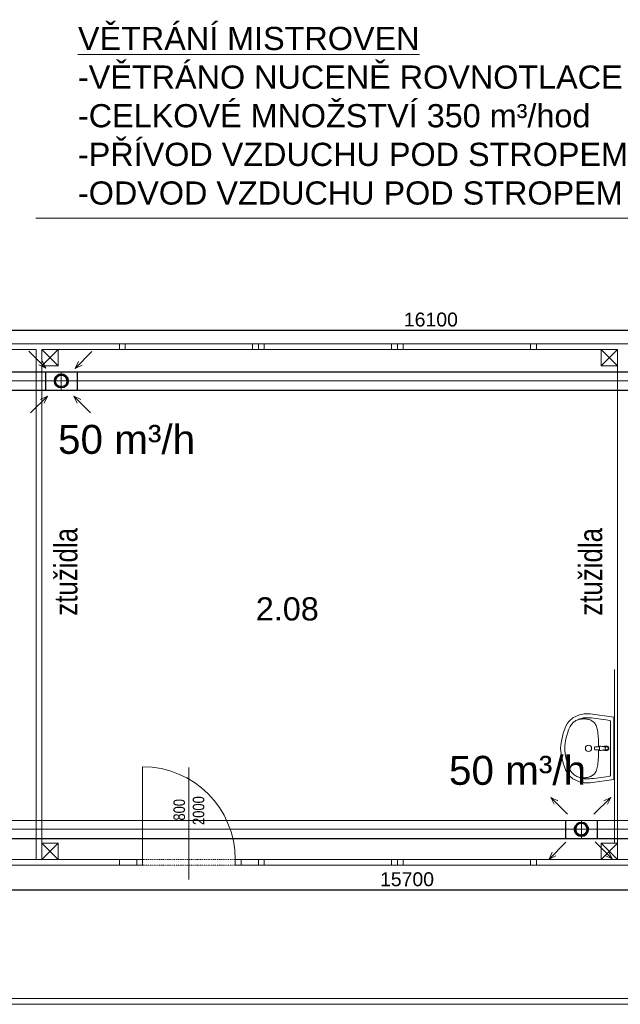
# Model space of a CAD drawing. Header units: millimetres. Extents: x 918337 to 1269480, y -257156 to -67477.
# Tile 95 of 114: x 1194929 to 1200115, y -76762 to -68266. Entities that reach past the tile are written whole.
import ezdxf

# ---------------------------------------------------------------- set-up
doc = ezdxf.new("R2010")
doc.units = ezdxf.units.MM
for name, pattern in [('ACAD_ISO10W100', [18.5, 12, -3, 0.5, -3]), ('DASHED', [0.75, 0.5, -0.25]), ('DĚLICÍ2', [15.875, 6.35, -3.175, 0, -3.175, 0, -3.175])]:
    doc.linetypes.add(name, pattern=pattern)
doc.layers.get('0').update_dxf_attribs({"color": 8, "lineweight": 9})
for name, color, linetype, lineweight in [('1VZT - LEGENDY', 7, 'Continuous', 13), ('1VZT-POTRUBI', 4, 'Continuous', 30), ('1VZT-ČERCHOVANÁ', 7, 'ACAD_ISO10W100', 9), ('LEGENDY', 7, 'Continuous', 9), ('St_plocha_místnosti', 3, 'Continuous', 18)]:
    doc.layers.add(name, color=color, linetype=linetype, lineweight=lineweight)
doc.styles.add('Andy', font='arial.ttf')
doc.styles.get("Standard").update_dxf_attribs({"font": 'arial.ttf'})
doc.dimstyles.new('ISO-25', dxfattribs={"dimtxt": 2.5, "dimasz": 2.5, "dimexe": 1.25, "dimexo": 0.625, "dimtad": 1, "dimtxsty": 'Standard', "dimcen": 2.5, "dimadec": 0, "dimazin": 0, "dimtfac": 1, "dimtmove": 0, "dimatfit": 3, "dimfxl": 1, "dimarcsym": 0})

# ---------------------------------------------------------------- blocks, each defined once
blk = doc.blocks.new('SDFSADFS')
at = {"linetype": 'DASHED', "ltscale": 0.5}
for q in [(-138765.2, 238958.4), (-138839.3, 238876.3), (-138765.2, 238802.2), (-138683.1, 238876.3)]:
    blk.add_line((-138765.2, 238876.3), q, dxfattribs=at)
at = {"layer": '1VZT - LEGENDY', "ltscale": 0.5}
for p, q in [((-138899.8, 238988.1), (-139045.1, 239133.3)), ((-139045.1, 239133.3), (-138985.2, 239104.7)), ((-139045.1, 239133.3), (-139016.5, 239073.4)), ((-138645.5, 238985.1), (-138500.2, 239130.4)), ((-138500.2, 239130.4), (-138560.2, 239101.8)), ((-138500.2, 239130.4), (-138528.9, 239070.5)), ((-138884.7, 238745.9), (-139030, 238600.6)), ((-138657.7, 238745.9), (-138512.4, 238600.6)), ((-139030, 238600.6), (-139001.4, 238660.6)), ((-139030, 238600.6), (-138970.1, 238629.2)), ((-138512.4, 238600.6), (-138572.4, 238629.2)), ((-138512.4, 238600.6), (-138541, 238660.6))]:
    blk.add_line(p, q, dxfattribs=at)
at = {"layer": '1VZT-POTRUBI', "color": 6, "ltscale": 0.5}
for radius in [60, 50]:
    blk.add_circle((-138765.2, 238876.3), radius, dxfattribs=at)
at = {"layer": '1VZT-POTRUBI', "color": 6}
for radius, start, end in [(60, 326.44269, 213.55731), (50, 0, 180)]:
    blk.add_arc((-138765.2, 238876.3), radius, start, end, dxfattribs=at)
blk = doc.blocks.new('DSDDSF')
at = {"linetype": 'DASHED', "ltscale": 0.5}
for q in [(-140516.8, 238348), (-140590.9, 238265.9), (-140516.8, 238191.8), (-140434.7, 238265.9)]:
    blk.add_line((-140516.8, 238265.9), q, dxfattribs=at)
at = {"layer": '1VZT - LEGENDY', "ltscale": 0.5}
for p, q in [((-140796.7, 238522.9), (-140651.4, 238377.7)), ((-140251.8, 238520), (-140397.1, 238374.7)), ((-140651.4, 238377.7), (-140680, 238437.6)), ((-140397.1, 238374.7), (-140368.5, 238434.6)), ((-140651.4, 238377.7), (-140711.3, 238406.3)), ((-140397.1, 238374.7), (-140337.2, 238403.3)), ((-140781.5, 237990.2), (-140636.2, 238135.5)), ((-140636.2, 238135.5), (-140696.2, 238106.9)), ((-140636.2, 238135.5), (-140664.8, 238075.6)), ((-140264, 237990.2), (-140409.3, 238135.5)), ((-140409.3, 238135.5), (-140380.7, 238075.6)), ((-140409.3, 238135.5), (-140349.4, 238106.9))]:
    blk.add_line(p, q, dxfattribs=at)
at = {"layer": '1VZT-POTRUBI', "ltscale": 0.5}
for radius in [60, 50]:
    blk.add_circle((-140516.8, 238265.9), radius, dxfattribs=at)
at = {"layer": '1VZT-POTRUBI'}
for radius, start, end in [(60, 326.44269, 213.55731), (50, 0, 180)]:
    blk.add_arc((-140516.8, 238265.9), radius, start, end, dxfattribs=at)
blk = doc.blocks.new('_Open30')
at = {"color": 0, "linetype": 'ByBlock', "lineweight": -2}
for p, q in [((-1, 0.268), (0, 0)), ((0, 0), (-1, -0.268)), ((0, 0), (-1, 0))]:
    blk.add_line(p, q, dxfattribs=at)
blk = doc.blocks.new('*D770')
at = {"layer": '1VZT - LEGENDY', "color": 0, "lineweight": -2, "ltscale": 0.1, "transparency": 16777216}
for p, q in [((1190434.1, -71273.1), (1190434.1, -70914.9)), ((1190554.1, -70944.9), (1206404.9, -70944.9)), ((1206524.9, -71273.1), (1206524.9, -70914.9))]:
    blk.add_line(p, q, dxfattribs=at)
at = {"layer": 'Defpoints', "color": 0, "ltscale": 0.1, "transparency": 16777216}
for p in [(1206524.9, -70944.9), (1190434.1, -71303.1), (1206524.9, -71303.1)]:
    blk.add_point(p, dxfattribs=at)
at = {"layer": '1VZT - LEGENDY', "color": 0, "lineweight": -2, "ltscale": 0.1, "transparency": 16777216, "xscale": 120, "yscale": 120, "zscale": 120, "rotation": 180}
blk.add_blockref('_Open30', (1190434.1, -70944.9), dxfattribs=at)
at = {"layer": '1VZT - LEGENDY', "color": 0, "lineweight": -2, "ltscale": 0.1, "transparency": 16777216, "xscale": 120, "yscale": 120, "zscale": 120}
blk.add_blockref('_Open30', (1206524.9, -70944.9), dxfattribs=at)
at = {"layer": '1VZT - LEGENDY', "color": 0, "ltscale": 0.1, "transparency": 16777216, "insert": (1198479.5, -70853.6), "char_height": 120, "attachment_point": 5}
blk.add_mtext('16100', dxfattribs=at)
blk = doc.blocks.new('*D771')
at = {"layer": '1VZT - LEGENDY', "color": 0, "lineweight": -2, "ltscale": 0.1, "transparency": 16777216}
for p, q in [((1190434.1, -75362), (1190434.1, -75804.9)), ((1206112.8, -75362), (1206112.8, -75804.9)), ((1190554.1, -75774.9), (1205992.8, -75774.9))]:
    blk.add_line(p, q, dxfattribs=at)
at = {"layer": 'Defpoints', "color": 0, "ltscale": 0.1, "transparency": 16777216}
for p in [(1190434.1, -75332), (1206112.8, -75332), (1206112.8, -75774.9)]:
    blk.add_point(p, dxfattribs=at)
at = {"layer": '1VZT - LEGENDY', "color": 0, "lineweight": -2, "ltscale": 0.1, "transparency": 16777216, "xscale": 120, "yscale": 120, "zscale": 120, "rotation": 180}
blk.add_blockref('_Open30', (1190434.1, -75774.9), dxfattribs=at)
at = {"layer": '1VZT - LEGENDY', "color": 0, "lineweight": -2, "ltscale": 0.1, "transparency": 16777216, "xscale": 120, "yscale": 120, "zscale": 120}
blk.add_blockref('_Open30', (1206112.8, -75774.9), dxfattribs=at)
at = {"layer": '1VZT - LEGENDY', "color": 0, "ltscale": 0.1, "transparency": 16777216, "insert": (1198273.4, -75683.6), "char_height": 120, "attachment_point": 5}
blk.add_mtext('15700', dxfattribs=at)
blk = doc.blocks.new('X XZ X X ZX')
at = {"color": 8, "ltscale": 2}
for p, q in [((1081329.4, -110297.2), (1082529.4, -110297.2)), ((1081329.4, -110347.2), (1081809.4, -110347.2)), ((1081809.4, -114747.2), (1081809.4, -110347.2)), ((1081859.4, -110347.2), (1082529.4, -110347.2)), ((1081999.4, -110347.2), (1081859.4, -110347.2)), ((1081859.4, -110347.2), (1081859.4, -110487.2)), ((1081859.4, -110347.2), (1081999.4, -110487.2)), ((1081999.4, -110347.2), (1081859.4, -110487.2)), ((1081999.4, -110487.2), (1081999.4, -110347.2)), ((1083729.4, -110297.2), (1082529.4, -110297.2)), ((1082529.4, -110297.2), (1082529.4, -110347.2)), ((1082579.4, -110297.2), (1082529.4, -110297.2)), ((1082529.4, -110297.2), (1082529.4, -110347.2)), ((1082529.4, -110347.2), (1083729.4, -110347.2)), ((1082529.4, -110347.2), (1082579.4, -110347.2)), ((1082579.4, -110347.2), (1082579.4, -110297.2)), ((1083679.4, -110347.2), (1083679.4, -110297.2)), ((1083679.4, -110297.2), (1083729.4, -110297.2)), ((1083729.4, -110347.2), (1083679.4, -110347.2)), ((1084929.4, -110297.2), (1083729.4, -110297.2)), ((1083729.4, -110297.2), (1083729.4, -110347.2)), ((1083779.4, -110297.2), (1083729.4, -110297.2)), ((1083729.4, -110297.2), (1083729.4, -110347.2)), ((1083729.4, -110347.2), (1083729.4, -110297.2)), ((1083729.4, -110297.2), (1083729.4, -110347.2)), ((1083729.4, -110347.2), (1084929.4, -110347.2)), ((1083729.4, -110347.2), (1083779.4, -110347.2)), ((1083779.4, -110347.2), (1083779.4, -110297.2)), ((1084879.4, -110347.2), (1084879.4, -110297.2)), ((1084879.4, -110297.2), (1084929.4, -110297.2)), ((1084929.4, -110347.2), (1084879.4, -110347.2)), ((1086129.4, -110297.2), (1084929.4, -110297.2)), ((1084929.4, -110297.2), (1084929.4, -110347.2)), ((1084979.4, -110297.2), (1084929.4, -110297.2)), ((1084929.4, -110297.2), (1084929.4, -110347.2)), ((1084929.4, -110347.2), (1084929.4, -110297.2)), ((1084929.4, -110297.2), (1084929.4, -110347.2)), ((1084929.4, -110347.2), (1086129.4, -110347.2)), ((1084929.4, -110347.2), (1084979.4, -110347.2)), ((1084979.4, -110347.2), (1084979.4, -110297.2)), ((1086079.4, -110347.2), (1086079.4, -110297.2)), ((1086079.4, -110297.2), (1086129.4, -110297.2)), ((1086129.4, -110347.2), (1086079.4, -110347.2)), ((1086129.4, -110347.2), (1086129.4, -110297.2)), ((1086129.4, -110297.2), (1086129.4, -110347.2)), ((1086129.4, -110297.2), (1086129.4, -110347.2)), ((1086129.4, -110297.2), (1087329.4, -110297.2)), ((1086129.4, -110347.2), (1086829.4, -110347.2)), ((1086829.4, -110347.2), (1086689.4, -110347.2)), ((1086689.4, -110347.2), (1086689.4, -110487.2)), ((1086689.4, -110347.2), (1086829.4, -110487.2)), ((1086829.4, -110347.2), (1086689.4, -110487.2)), ((1086829.4, -110487.2), (1086829.4, -110347.2)), ((1081859.4, -110487.2), (1081999.4, -110487.2)), ((1081859.4, -114607.2), (1081859.4, -110487.2)), ((1086689.4, -110487.2), (1086829.4, -110487.2)), ((1086829.4, -110487.2), (1086829.4, -114607.2)), ((1082729.4, -114747.2), (1082729.4, -113947.2)), ((1081999.4, -114607.2), (1081859.4, -114607.2)), ((1081859.4, -114607.2), (1081859.4, -114747.2)), ((1081859.4, -114607.2), (1081999.4, -114747.2)), ((1081999.4, -114607.2), (1081859.4, -114747.2)), ((1081999.4, -114747.2), (1081999.4, -114607.2)), ((1086829.4, -114607.2), (1086689.4, -114607.2)), ((1086689.4, -114607.2), (1086689.4, -114747.2)), ((1086689.4, -114607.2), (1086829.4, -114747.2)), ((1086829.4, -114607.2), (1086689.4, -114747.2)), ((1086829.4, -114747.2), (1086829.4, -114607.2)), ((1081329.4, -114747.2), (1082529.4, -114747.2)), ((1081859.4, -114747.2), (1081999.4, -114747.2)), ((1082529.4, -114797.2), (1082529.4, -114747.2)), ((1082529.4, -114747.2), (1082679.4, -114747.2)), ((1082529.4, -114797.2), (1082529.4, -114747.2)), ((1082679.4, -114797.2), (1082679.4, -114747.2)), ((1082679.4, -114747.2), (1082729.4, -114747.2)), ((1082679.4, -114747.2), (1082679.4, -114797.2)), ((1082729.4, -114747.2), (1082729.4, -114797.2)), ((1083579.4, -114747.2), (1083529.4, -114747.2)), ((1083529.4, -114747.2), (1083529.4, -114797.2)), ((1083579.4, -114797.2), (1083579.4, -114747.2)), ((1083729.4, -114747.2), (1083579.4, -114747.2)), ((1083579.4, -114747.2), (1083579.4, -114797.2)), ((1083729.4, -114797.2), (1083729.4, -114747.2)), ((1084929.4, -114747.2), (1083729.4, -114747.2)), ((1083729.4, -114747.2), (1083729.4, -114797.2)), ((1083779.4, -114747.2), (1083729.4, -114747.2)), ((1083729.4, -114747.2), (1083729.4, -114797.2)), ((1083779.4, -114797.2), (1083779.4, -114747.2)), ((1084879.4, -114797.2), (1084879.4, -114747.2)), ((1084879.4, -114747.2), (1084929.4, -114747.2)), ((1084929.4, -114797.2), (1084929.4, -114747.2)), ((1084929.4, -114747.2), (1084929.4, -114797.2)), ((1086129.4, -114747.2), (1084929.4, -114747.2)), ((1084929.4, -114747.2), (1084929.4, -114797.2)), ((1084979.4, -114747.2), (1084929.4, -114747.2)), ((1084929.4, -114747.2), (1084929.4, -114797.2)), ((1084979.4, -114797.2), (1084979.4, -114747.2)), ((1086079.4, -114797.2), (1086079.4, -114747.2)), ((1086079.4, -114747.2), (1086129.4, -114747.2)), ((1086129.4, -114797.2), (1086129.4, -114747.2)), ((1086129.4, -114747.2), (1086129.4, -114797.2)), ((1086129.4, -114747.2), (1086129.4, -114797.2)), ((1086129.4, -114747.2), (1087329.4, -114747.2)), ((1086689.4, -114747.2), (1086829.4, -114747.2)), ((1081329.4, -114797.2), (1082529.4, -114797.2)), ((1082679.4, -114797.2), (1082529.4, -114797.2)), ((1082729.4, -114797.2), (1082679.4, -114797.2)), ((1083529.4, -114797.2), (1083579.4, -114797.2)), ((1083579.4, -114797.2), (1083729.4, -114797.2)), ((1083729.4, -114797.2), (1084929.4, -114797.2)), ((1083729.4, -114797.2), (1083779.4, -114797.2)), ((1084929.4, -114797.2), (1084879.4, -114797.2)), ((1084929.4, -114797.2), (1086129.4, -114797.2)), ((1084929.4, -114797.2), (1084979.4, -114797.2)), ((1086129.4, -114797.2), (1086079.4, -114797.2)), ((1086129.4, -114797.2), (1087329.4, -114797.2)), ((1076829.4, -115947.2), (1097879.4, -115947.2)), ((1076779.4, -115997.2), (1097879.4, -115997.2))]:
    blk.add_line(p, q, dxfattribs=at)
at = {"color": 8}
for p, q in [((1082529.4, -110297.2), (1082529.4, -110347.2)), ((1086804.4, -114607.2), (1086804.4, -113107.2)), ((1086502, -113499), (1086445.1, -113524.3)), ((1086543.4, -113490.1), (1086502, -113499)), ((1086593.6, -113490.2), (1086543.4, -113490.1)), ((1086799.4, -113518.1), (1086593.6, -113490.2)), ((1086384.4, -113596.2), (1086361.3, -113658.6)), ((1086397.4, -113572.3), (1086384.4, -113596.2)), ((1086411.7, -113552.8), (1086397.4, -113572.3)), ((1086445.1, -113524.3), (1086411.7, -113552.8)), ((1086427, -113591), (1086421.5, -113600.4)), ((1086432.6, -113582.8), (1086427, -113591)), ((1086438.2, -113575.7), (1086432.6, -113582.8)), ((1086444.1, -113569.4), (1086438.2, -113575.7)), ((1086450.2, -113563.8), (1086444.1, -113569.4)), ((1086456.7, -113558.7), (1086450.2, -113563.8)), ((1086463.7, -113553.9), (1086456.7, -113558.7)), ((1086471.4, -113549.5), (1086463.7, -113553.9)), ((1086479.6, -113545.3), (1086471.4, -113549.5)), ((1086488, -113541.4), (1086479.6, -113545.3)), ((1086496.5, -113538), (1086488, -113541.4)), ((1086504.7, -113534.9), (1086496.5, -113538)), ((1086502.9, -113537), (1086496.5, -113538)), ((1086510.4, -113536.2), (1086502.9, -113537)), ((1086512.5, -113532.4), (1086504.7, -113534.9)), ((1086518.5, -113535.6), (1086510.4, -113536.2)), ((1086519.5, -113530.3), (1086512.5, -113532.4)), ((1086526.8, -113535.1), (1086518.5, -113535.6)), ((1086525.8, -113528.6), (1086519.5, -113530.3)), ((1086531.6, -113527.3), (1086525.8, -113528.6)), ((1086535.1, -113534.8), (1086526.8, -113535.1)), ((1086536.9, -113526.3), (1086531.6, -113527.3)), ((1086542.9, -113534.6), (1086535.1, -113534.8)), ((1086542, -113525.6), (1086536.9, -113526.3)), ((1086547.1, -113524.9), (1086542, -113525.6)), ((1086549.9, -113534.6), (1086542.9, -113534.6)), ((1086552.2, -113524.5), (1086547.1, -113524.9)), ((1086556.3, -113534.8), (1086549.9, -113534.6)), ((1086557.4, -113524.2), (1086552.2, -113524.5)), ((1086562.2, -113535.3), (1086556.3, -113534.8)), ((1086563.4, -113524), (1086557.4, -113524.2)), ((1086568, -113536.1), (1086562.2, -113535.3)), ((1086570.8, -113524.1), (1086563.4, -113524)), ((1086573.7, -113537.2), (1086568, -113536.1)), ((1086579.9, -113524.5), (1086570.8, -113524.1)), ((1086579.7, -113538.8), (1086573.7, -113537.2)), ((1086586.1, -113540.8), (1086579.7, -113538.8)), ((1086591.2, -113525.2), (1086579.9, -113524.5)), ((1086592.8, -113543.3), (1086586.1, -113540.8)), ((1086605.1, -113526.2), (1086591.2, -113525.2)), ((1086599.6, -113546.3), (1086592.8, -113543.3)), ((1086606.5, -113549.8), (1086599.6, -113546.3)), ((1086623.7, -113528.1), (1086605.1, -113526.2)), ((1086613.2, -113553.9), (1086606.5, -113549.8)), ((1086619.7, -113558.4), (1086613.2, -113553.9)), ((1086625.8, -113563.5), (1086619.7, -113558.4)), ((1086649.5, -113531.2), (1086623.7, -113528.1)), ((1086631.5, -113569.3), (1086625.8, -113563.5)), ((1086636.7, -113575.7), (1086631.5, -113569.3)), ((1086641.4, -113582.9), (1086636.7, -113575.7)), ((1086645.7, -113591), (1086641.4, -113582.9)), ((1086649.5, -113600.1), (1086645.7, -113591)), ((1086684.9, -113536.1), (1086649.5, -113531.2)), ((1086732.3, -113543.1), (1086684.9, -113536.1)), ((1086765.1, -113548.2), (1086732.3, -113543.1)), ((1086769.3, -114023.1), (1086769.4, -113553.2)), ((1086799.3, -114058.1), (1086799.4, -113518.1)), ((1086361.3, -113658.6), (1086343.1, -113740.6)), ((1086394.9, -113668.6), (1086389.9, -113686.3)), ((1086400.1, -113652.1), (1086394.9, -113668.6)), ((1086405.3, -113637.1), (1086400.1, -113652.1)), ((1086410.6, -113623.4), (1086405.3, -113637.1)), ((1086416, -113611.2), (1086410.6, -113623.4)), ((1086421.5, -113600.4), (1086416, -113611.2)), ((1086652.7, -113610.2), (1086649.5, -113600.1)), ((1086655.5, -113621.3), (1086652.7, -113610.2)), ((1086657.9, -113633.5), (1086655.5, -113621.3)), ((1086659.9, -113646.8), (1086657.9, -113633.5)), ((1086661.5, -113661.1), (1086659.9, -113646.8)), ((1086662.8, -113676.5), (1086661.5, -113661.1)), ((1086663.8, -113692.9), (1086662.8, -113676.5)), ((1086343.1, -113740.6), (1086339.3, -113788)), ((1086375.5, -113766.7), (1086374.3, -113789.9)), ((1086377.8, -113745.3), (1086375.5, -113766.7)), ((1086381.1, -113724.8), (1086377.8, -113745.3)), ((1086385.2, -113705.1), (1086381.1, -113724.8)), ((1086389.9, -113686.3), (1086385.2, -113705.1)), ((1086664.6, -113710.3), (1086663.8, -113692.9)), ((1086665.2, -113728.6), (1086664.6, -113710.3)), ((1086665.6, -113747.7), (1086665.2, -113728.6)), ((1086665.8, -113767.6), (1086665.6, -113747.7)), ((1086343.1, -113835.4), (1086339.3, -113788)), ((1086361.3, -113917.5), (1086343.1, -113835.4)), ((1086375.5, -113809.4), (1086374.3, -113786.2)), ((1086377.8, -113830.8), (1086375.5, -113809.4)), ((1086381.1, -113851.3), (1086377.8, -113830.8)), ((1086385.2, -113871), (1086381.1, -113851.3)), ((1086631.7, -113783.3), (1086631.6, -113785.9)), ((1086631.6, -113785.9), (1086631.6, -113788.1)), ((1086631.6, -113790.3), (1086631.6, -113788.1)), ((1086631.7, -113792.9), (1086631.6, -113790.3)), ((1086631.8, -113781.4), (1086631.7, -113783.3)), ((1086631.8, -113794.8), (1086631.7, -113792.9)), ((1086631.9, -113780.1), (1086631.8, -113781.4)), ((1086631.9, -113796.2), (1086631.8, -113794.8)), ((1086632.1, -113779.1), (1086631.9, -113780.1)), ((1086632.1, -113797.1), (1086631.9, -113796.2)), ((1086632.4, -113778.4), (1086632.1, -113779.1)), ((1086632.4, -113797.8), (1086632.1, -113797.1)), ((1086632.6, -113777.8), (1086632.4, -113778.4)), ((1086632.6, -113798.4), (1086632.4, -113797.8)), ((1086632.9, -113777.4), (1086632.6, -113777.8)), ((1086632.9, -113798.8), (1086632.6, -113798.4)), ((1086633.2, -113777), (1086632.9, -113777.4)), ((1086633.2, -113799.2), (1086632.9, -113798.8)), ((1086633.5, -113776.7), (1086633.2, -113777)), ((1086633.5, -113799.6), (1086633.2, -113799.2)), ((1086633.8, -113776.4), (1086633.5, -113776.7)), ((1086633.8, -113799.8), (1086633.5, -113799.6)), ((1086634.2, -113776.1), (1086633.8, -113776.4)), ((1086634.2, -113800.1), (1086633.8, -113799.8)), ((1086634.6, -113775.9), (1086634.2, -113776.1)), ((1086634.6, -113800.3), (1086634.2, -113800.1)), ((1086635.1, -113775.7), (1086634.6, -113775.9)), ((1086635.1, -113800.5), (1086634.6, -113800.3)), ((1086635.6, -113775.6), (1086635.1, -113775.7)), ((1086635.6, -113800.6), (1086635.1, -113800.5)), ((1086636.1, -113775.4), (1086635.6, -113775.6)), ((1086636.1, -113800.8), (1086635.6, -113800.6)), ((1086636.8, -113775.3), (1086636.1, -113775.4)), ((1086636.8, -113800.9), (1086636.1, -113800.8)), ((1086637.5, -113775.2), (1086636.8, -113775.3)), ((1086637.5, -113801), (1086636.8, -113800.9)), ((1086638.4, -113775.1), (1086637.5, -113775.2)), ((1086638.4, -113801.1), (1086637.5, -113801)), ((1086639.4, -113775), (1086638.4, -113775.1)), ((1086639.4, -113801.2), (1086638.4, -113801.1)), ((1086640.6, -113775), (1086639.4, -113775)), ((1086640.6, -113801.3), (1086639.4, -113801.2)), ((1086642, -113774.9), (1086640.6, -113775)), ((1086642, -113801.3), (1086640.6, -113801.3)), ((1086643.8, -113774.8), (1086642, -113774.9)), ((1086643.8, -113801.4), (1086642, -113801.3)), ((1086645.9, -113774.7), (1086643.8, -113774.8)), ((1086645.9, -113801.5), (1086643.8, -113801.4)), ((1086648.4, -113774.7), (1086645.9, -113774.7)), ((1086648.4, -113801.5), (1086645.9, -113801.5)), ((1086651.2, -113774.6), (1086648.4, -113774.7)), ((1086651.2, -113801.6), (1086648.4, -113801.5)), ((1086654.4, -113774.5), (1086651.2, -113774.6)), ((1086654.3, -113801.7), (1086651.2, -113801.6)), ((1086657.7, -113801.8), (1086654.3, -113801.7)), ((1086657.7, -113774.4), (1086654.4, -113774.5)), ((1086661.1, -113774.3), (1086657.7, -113774.4)), ((1086661.1, -113801.9), (1086657.7, -113801.8)), ((1086664.7, -113774.2), (1086661.1, -113774.3)), ((1086664.7, -113802), (1086661.1, -113801.9)), ((1086665.2, -113847.6), (1086664.6, -113865.9)), ((1086668.3, -113774.1), (1086664.7, -113774.2)), ((1086668.3, -113802.2), (1086664.7, -113802)), ((1086665.6, -113828.5), (1086665.2, -113847.6)), ((1086665.8, -113808.6), (1086665.6, -113828.5)), ((1086665.8, -113774.2), (1086665.8, -113767.6)), ((1086665.8, -113802.1), (1086665.8, -113808.6)), ((1086671.8, -113773.9), (1086668.3, -113774.1)), ((1086671.8, -113802.3), (1086668.3, -113802.2)), ((1086675.1, -113773.7), (1086671.8, -113773.9)), ((1086675.1, -113802.5), (1086671.8, -113802.3)), ((1086674.1, -113779.2), (1086673.4, -113788.1)), ((1086674.1, -113797), (1086673.4, -113788.1)), ((1086674.7, -113775.5), (1086674.1, -113779.2)), ((1086674.7, -113800.7), (1086674.1, -113797)), ((1086675.9, -113771.5), (1086674.7, -113775.5)), ((1086675.9, -113804.7), (1086674.7, -113800.7)), ((1086676.8, -113770.1), (1086675.9, -113771.5)), ((1086676.8, -113806.1), (1086675.9, -113804.7)), ((1086679.1, -113769.1), (1086676.8, -113770.1)), ((1086679.1, -113807.1), (1086676.8, -113806.1)), ((1086685.8, -113769.9), (1086679.1, -113769.1)), ((1086685.8, -113806.3), (1086679.1, -113807.1)), ((1086698.9, -113773.5), (1086685.8, -113769.9)), ((1086698.9, -113802.8), (1086685.8, -113806.3)), ((1086697.6, -113772.3), (1086695.2, -113772.5)), ((1086697.6, -113803.9), (1086695.2, -113803.7)), ((1086700.2, -113772.2), (1086697.6, -113772.3)), ((1086700.2, -113804.1), (1086697.6, -113803.9)), ((1086709, -113775.7), (1086698.9, -113773.5)), ((1086709, -113800.5), (1086698.9, -113802.8)), ((1086702.5, -113772), (1086700.2, -113772.2)), ((1086702.5, -113804.2), (1086700.2, -113804.1)), ((1086704.6, -113771.9), (1086702.5, -113772)), ((1086704.6, -113804.4), (1086702.5, -113804.2)), ((1086706.5, -113771.7), (1086704.6, -113771.9)), ((1086706.4, -113804.5), (1086704.6, -113804.4)), ((1086708.2, -113804.6), (1086706.4, -113804.5)), ((1086708.2, -113771.6), (1086706.5, -113771.7)), ((1086709.8, -113771.5), (1086708.2, -113771.6)), ((1086709.8, -113804.7), (1086708.2, -113804.6)), ((1086714.3, -113776.4), (1086709, -113775.7)), ((1086714.3, -113799.8), (1086709, -113800.5)), ((1086711.3, -113771.4), (1086709.8, -113771.5)), ((1086711.3, -113804.8), (1086709.8, -113804.7)), ((1086712.8, -113771.3), (1086711.3, -113771.4)), ((1086712.8, -113804.9), (1086711.3, -113804.8)), ((1086714.3, -113771.2), (1086712.8, -113771.3)), ((1086714.3, -113805), (1086712.8, -113804.9)), ((1086715.8, -113771.1), (1086714.3, -113771.2)), ((1086718.5, -113776.1), (1086714.3, -113776.4)), ((1086718.5, -113800.2), (1086714.3, -113799.8)), ((1086715.8, -113805.1), (1086714.3, -113805)), ((1086717.3, -113771), (1086715.8, -113771.1)), ((1086717.3, -113805.2), (1086715.8, -113805.1)), ((1086718.7, -113770.9), (1086717.3, -113771)), ((1086718.7, -113805.3), (1086717.3, -113805.2)), ((1086722.9, -113775.1), (1086718.5, -113776.1)), ((1086722.9, -113801.1), (1086718.5, -113800.2)), ((1086720.1, -113770.8), (1086718.7, -113770.9)), ((1086720.1, -113805.4), (1086718.7, -113805.3)), ((1086721.4, -113770.7), (1086720.1, -113770.8)), ((1086721.3, -113805.5), (1086720.1, -113805.4)), ((1086722.5, -113805.6), (1086721.3, -113805.5)), ((1086722.6, -113770.6), (1086721.4, -113770.7)), ((1086723.7, -113805.7), (1086722.5, -113805.6)), ((1086723.7, -113770.6), (1086722.6, -113770.6)), ((1086728.7, -113773.9), (1086722.9, -113775.1)), ((1086728.7, -113802.4), (1086722.9, -113801.1)), ((1086724.7, -113770.5), (1086723.7, -113770.6)), ((1086724.7, -113805.8), (1086723.7, -113805.7)), ((1086725.8, -113770.4), (1086724.7, -113770.5)), ((1086725.8, -113805.8), (1086724.7, -113805.8)), ((1086726.8, -113770.4), (1086725.8, -113770.4)), ((1086726.8, -113805.9), (1086725.8, -113805.8)), ((1086727.9, -113770.3), (1086726.8, -113770.4)), ((1086727.9, -113806), (1086726.8, -113805.9)), ((1086729.1, -113770.2), (1086727.9, -113770.3)), ((1086729.1, -113806), (1086727.9, -113806)), ((1086735.8, -113773.1), (1086728.7, -113773.9)), ((1086735.7, -113803.1), (1086728.7, -113802.4)), ((1086730.3, -113770.2), (1086729.1, -113770.2)), ((1086730.3, -113806.1), (1086729.1, -113806)), ((1086731.8, -113770.1), (1086730.3, -113770.2)), ((1086731.7, -113806.1), (1086730.3, -113806.1)), ((1086733.4, -113806.2), (1086731.7, -113806.1)), ((1086733.4, -113770), (1086731.8, -113770.1)), ((1086735.4, -113770), (1086733.4, -113770)), ((1086735.4, -113806.3), (1086733.4, -113806.2)), ((1086737.7, -113769.9), (1086735.4, -113770)), ((1086737.7, -113806.4), (1086735.4, -113806.3)), ((1086744, -113771.3), (1086744, -113771.3)), ((1086744, -113805), (1086744, -113805)), ((1086749.5, -113775.2), (1086749.5, -113775.2)), ((1086749.5, -113801), (1086749.5, -113801)), ((1086753.1, -113781.1), (1086753.1, -113781.1)), ((1086753.1, -113795.2), (1086753.1, -113795.2)), ((1086754.4, -113788.1), (1086754.4, -113788.1)), ((1086384.3, -113979.8), (1086361.3, -113917.5)), ((1086389.8, -113889.8), (1086385.2, -113871)), ((1086394.8, -113907.5), (1086389.8, -113889.8)), ((1086400, -113924), (1086394.8, -113907.5)), ((1086405.2, -113939), (1086400, -113924)), ((1086659.8, -113929.4), (1086657.8, -113942.7)), ((1086661.4, -113915.1), (1086659.8, -113929.4)), ((1086662.7, -113899.7), (1086661.4, -113915.1)), ((1086663.8, -113883.3), (1086662.7, -113899.7)), ((1086664.6, -113865.9), (1086663.8, -113883.3)), ((1083129.4, -114920.1), (1083129.4, -113953.9)), ((1086397.3, -114003.8), (1086384.3, -113979.8)), ((1086411.5, -114023.3), (1086397.3, -114003.8)), ((1086410.5, -113952.6), (1086405.2, -113939)), ((1086415.9, -113964.9), (1086410.5, -113952.6)), ((1086421.4, -113975.7), (1086415.9, -113964.9)), ((1086426.9, -113985.1), (1086421.4, -113975.7)), ((1086432.5, -113993.3), (1086426.9, -113985.1)), ((1086438.1, -114000.4), (1086432.5, -113993.3)), ((1086444, -114006.7), (1086438.1, -114000.4)), ((1086450.1, -114012.3), (1086444, -114006.7)), ((1086456.6, -114017.4), (1086450.1, -114012.3)), ((1086463.6, -114022.2), (1086456.6, -114017.4)), ((1086471.3, -114026.7), (1086463.6, -114022.2)), ((1086613.1, -114022.3), (1086606.4, -114026.4)), ((1086619.6, -114017.8), (1086613.1, -114022.3)), ((1086625.7, -114012.7), (1086619.6, -114017.8)), ((1086631.4, -114007), (1086625.7, -114012.7)), ((1086636.6, -114000.5), (1086631.4, -114007)), ((1086641.3, -113993.3), (1086636.6, -114000.5)), ((1086645.6, -113985.2), (1086641.3, -113993.3)), ((1086649.4, -113976.1), (1086645.6, -113985.2)), ((1086652.7, -113966.1), (1086649.4, -113976.1)), ((1086655.5, -113954.9), (1086652.7, -113966.1)), ((1086657.8, -113942.7), (1086655.5, -113954.9)), ((1086444.9, -114051.8), (1086411.5, -114023.3)), ((1086501.9, -114077.2), (1086444.9, -114051.8)), ((1086479.4, -114030.9), (1086471.3, -114026.7)), ((1086487.9, -114034.7), (1086479.4, -114030.9)), ((1086496.4, -114038.2), (1086487.9, -114034.7)), ((1086502.8, -114039.1), (1086496.4, -114038.2)), ((1086504.6, -114041.2), (1086496.4, -114038.2)), ((1086543.3, -114086), (1086501.9, -114077.2)), ((1086510.2, -114039.9), (1086502.8, -114039.1)), ((1086512.4, -114043.8), (1086504.6, -114041.2)), ((1086518.3, -114040.6), (1086510.2, -114039.9)), ((1086519.4, -114045.9), (1086512.4, -114043.8)), ((1086526.7, -114041), (1086518.3, -114040.6)), ((1086525.7, -114047.5), (1086519.4, -114045.9)), ((1086531.4, -114048.8), (1086525.7, -114047.5)), ((1086535, -114041.4), (1086526.7, -114041)), ((1086536.8, -114049.8), (1086531.4, -114048.8)), ((1086542.8, -114041.5), (1086535, -114041.4)), ((1086541.9, -114050.6), (1086536.8, -114049.8)), ((1086547, -114051.2), (1086541.9, -114050.6)), ((1086549.8, -114041.6), (1086542.8, -114041.5)), ((1086593.4, -114085.9), (1086543.3, -114086)), ((1086552.1, -114051.7), (1086547, -114051.2)), ((1086556.2, -114041.4), (1086549.8, -114041.6)), ((1086557.3, -114052), (1086552.1, -114051.7)), ((1086562.1, -114040.9), (1086556.2, -114041.4)), ((1086563.3, -114052.1), (1086557.3, -114052)), ((1086567.8, -114040.1), (1086562.1, -114040.9)), ((1086570.7, -114052), (1086563.3, -114052.1)), ((1086573.6, -114039), (1086567.8, -114040.1)), ((1086579.8, -114051.7), (1086570.7, -114052)), ((1086579.6, -114037.4), (1086573.6, -114039)), ((1086586, -114035.4), (1086579.6, -114037.4)), ((1086591.1, -114051), (1086579.8, -114051.7)), ((1086592.6, -114032.9), (1086586, -114035.4)), ((1086605, -114050), (1086591.1, -114051)), ((1086599.5, -114029.9), (1086592.6, -114032.9)), ((1086799.3, -114058.1), (1086593.4, -114085.9)), ((1086606.4, -114026.4), (1086599.5, -114029.9)), ((1086623.6, -114048.1), (1086605, -114050)), ((1086649.4, -114045), (1086623.6, -114048.1)), ((1086684.8, -114040.2), (1086649.4, -114045)), ((1086732.2, -114033.2), (1086684.8, -114040.2)), ((1086765, -114028.1), (1086732.2, -114033.2))]:
    blk.add_line(p, q, dxfattribs=at)
at = {"color": 8, "linetype": 'DĚLICÍ2'}
for p, q in [((1082729.4, -114747.2), (1083529.4, -114747.2)), ((1082729.4, -114797.2), (1083529.4, -114797.2))]:
    blk.add_line(p, q, dxfattribs=at)
at = {"color": 8, "ltscale": 2}
blk.add_arc((1082729.4, -114747.2), 800, 0, 90, dxfattribs=at)
at = {"color": 8, "extrusion": (0, 0, -1)}
for centre, major_axis, start_param, end_param in [((1086764.4, -113553.2), (-3.54, -3.54), 2.51122, 3.927237), ((1086579.3, -113788.1), (19.1, -19.1), 0.785398, 7.068583), ((1086736.4, -113788.1), (-9.75, -9.75), -0.785398, 5.497787), ((1086736.4, -113788.1), (10.6, -10.6), 3.881371, 7.115283), ((1086737.7, -113785.3), (-10.9, -10.9), 2.356441, 2.780842), ((1086737.7, -113791), (-10.9, -10.9), -1.209553, -0.785152), ((1086737, -113786.6), (11.9, -11.9), 4.351639, 4.756078), ((1086737, -113789.6), (11.9, -11.9), 6.239989, 6.644428), ((1086736.1, -113787.5), (-12.9, -12.9), 3.185282, 3.564351), ((1086736.1, -113788.7), (-12.9, -12.9), 4.290124, 4.669192), ((1086734.5, -113788.1), (-14, -14), 3.564351, 3.927237), ((1086734.5, -113788.1), (-14, -14), 3.927237, 4.290124), ((1086764.3, -114023.1), (3.54, -3.54), 5.498034, 6.914051)]:
    blk.add_ellipse(centre, major_axis=major_axis, ratio=1, start_param=start_param, end_param=end_param, dxfattribs=at)
at = {"color": 8, "ltscale": 2, "width": 0.8}
for p in [(1082166.9, -112644.2), (1086697.8, -112644.2)]:
    blk.add_text('ztužidla', height=200, rotation=90, dxfattribs=at).set_placement(p)
at = {"color": 8, "width": 0.8}
for s, p in [('800', (1083096, -114411.8)), ('2000', (1083262.7, -114449.9))]:
    blk.add_text(s, height=100, rotation=90, dxfattribs=at).set_placement(p)

msp = doc.modelspace()

# ---------------------------------------------------------------- linework, layer by layer
at = {"layer": '1VZT - LEGENDY', "ltscale": 0.1}
msp.add_line((1195070, -69979.2), (1204890.9, -69979.2), dxfattribs=at)
at = {"layer": '1VZT-POTRUBI', "ltscale": 0.1}
for p, q in [((1194779, -71303.1), (1206413.6, -71303.1)), ((1195151.3, -71303.1), (1195151.3, -71463.1)), ((1195425.8, -71303.1), (1195425.8, -71463.1)), ((1194779, -71463.1), (1206413.6, -71463.1))]:
    msp.add_line(p, q, dxfattribs=at)
at = {"layer": '1VZT-POTRUBI', "color": 6, "ltscale": 0.1}
for p, q in [((1194779, -75172), (1206112.8, -75177.8)), ((1199642, -75172), (1199642, -75332)), ((1199916.5, -75172), (1199916.5, -75332)), ((1194779, -75332), (1206112.8, -75332))]:
    msp.add_line(p, q, dxfattribs=at)
at = {"layer": '1VZT-ČERCHOVANÁ', "ltscale": 0.1}
msp.add_line((1190434.1, -71383.1), (1206614.9, -71383.1), dxfattribs=at)
at = {"layer": '1VZT-ČERCHOVANÁ', "color": 7, "ltscale": 0.1}
msp.add_line((1190434.1, -75252), (1210705.2, -75252), dxfattribs=at)

# ---------------------------------------------------------------- block references
msp.add_blockref('X XZ X X ZX', (113260.7, 39235.1))
at = {"xscale": -1, "rotation": 180}
msp.add_blockref('SDFSADFS', (1338544.4, 163624.4), dxfattribs=at)
at = {"layer": '1VZT - LEGENDY'}
msp.add_blockref('DSDDSF', (1335805.3, -309649), dxfattribs=at)

# ---------------------------------------------------------------- texts
at = {"layer": 'LEGENDY', "lineweight": 5}
for s, width, gutter_width, heights, insert, char_height, attachment_point in [('\\A1;{\\LVĚTRÁNÍ MISTROVEN\\P}-VĚTRÁNO NUCENĚ ROVNOTLACE cca 1 x 1/hod\\P-CELKOVÉ MNOŽSTVÍ 350 m³/hod\\P-PŘÍVOD VZDUCHU POD STROPEM - VÝUSTKY S REGULACÍ \\P-ODVOD VZDUCHU POD STROPEM - VÝUSTKY S REGULACÍ', 10573.444, 0, [2614.2], (1195432.2, -69863.8), 200, 7), ('50 m³/h', 1517.357, 12.5, [0], (1195260.2, -71762), 250, 1), ('50 m³/h', 1517.357, 12.5, [0], (1198635.6, -74618), 250, 1)]:
    msp.add_mtext_dynamic_manual_height_columns(s, width=width, gutter_width=gutter_width, heights=heights, dxfattribs=dict(at, insert=insert, char_height=char_height, attachment_point=attachment_point))
at = {"layer": 'St_plocha_místnosti', "ltscale": 2, "style": 'Andy'}
msp.add_text('2.08', height=200, dxfattribs=at).set_placement((1196968, -73449.7))

# ---------------------------------------------------------------- dimensions: what is measured, and where the dimension line sits
at = {"layer": '1VZT - LEGENDY', "ltscale": 0.1}
dim = msp.add_linear_dim(base=(1206524.9, -70944.9), p1=(1190434.1, -71303.1), p2=(1206524.9, -71303.1), dimstyle='ISO-25', override={"dimtxt": 120, "dimasz": 120, "dimexe": 30, "dimexo": 30, "dimgap": 30, "dimdec": 0, "dimrnd": 50, "dimblk": 'Open30', "dimtdec": 0, "dimldrblk": 'Open30', "dimfxl": 10}, dxfattribs=at)
dim.commit()
dim.dimension.update_dxf_attribs({"geometry": '*D770', "text_midpoint": (1198479.5, -70853.6)})
dim = msp.add_linear_dim(base=(1206112.8, -75774.9), p1=(1190434.1, -75332), p2=(1206112.8, -75332), dimstyle='ISO-25', override={"dimtxt": 120, "dimasz": 120, "dimexe": 30, "dimexo": 30, "dimgap": 30, "dimdec": 0, "dimrnd": 50, "dimblk": 'Open30', "dimtdec": 0, "dimldrblk": 'Open30', "dimfxl": 10}, dxfattribs=at)
dim.commit()
dim.dimension.update_dxf_attribs({"geometry": '*D771', "text_midpoint": (1198273.4, -75774.9), "dimtype": 160})

doc.saveas('drawing.dxf')
